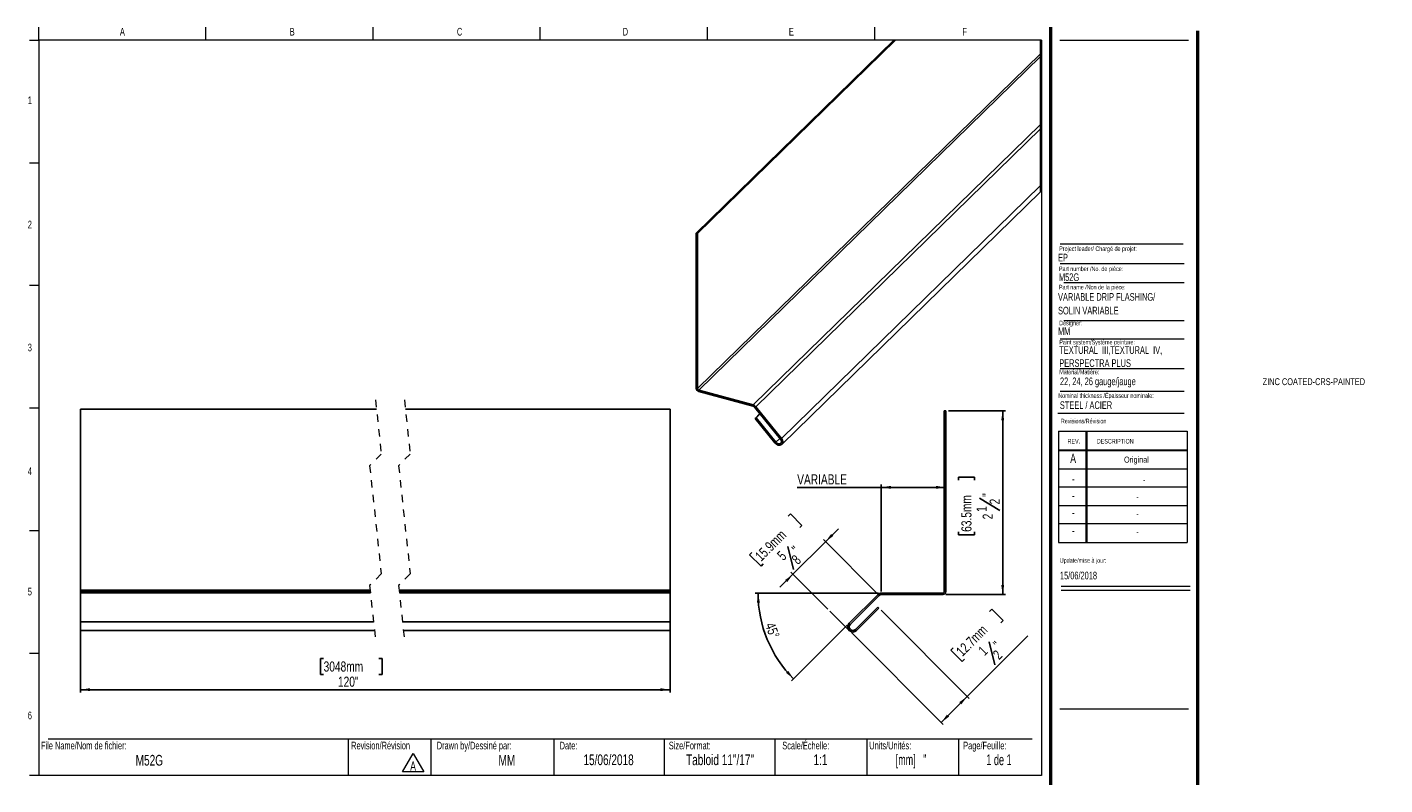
# Model space of a CAD drawing. Header units: inches. Extents: x 0.5 to 18.9, y 0.4 to 10.7.
import ezdxf

# ---------------------------------------------------------------- set-up
doc = ezdxf.new("R2010")
doc.units = ezdxf.units.IN
doc.header["$MEASUREMENT"] = 0
doc.linetypes.add('HIDDEN', pattern=[0.075, 0.05, -0.025])
doc.layers.add('FORMAT', color=7, linetype='Continuous')
doc.styles.add('SLDTEXTSTYLE0', font='TXT', dxfattribs={"width": 0.7})
doc.styles.add('SLDTEXTSTYLE1', font='TXT', dxfattribs={"width": 0.633333})
doc.styles.add('SLDTEXTSTYLE2', font='TXT', dxfattribs={"width": 0.625})
doc.styles.add('SLDTEXTSTYLE3', font='TXT', dxfattribs={"width": 0.75})
doc.dimstyles.new('SLDDIMSTYLE0', dxfattribs={"dimtxt": 0.137795, "dimasz": 0.13, "dimexe": 0, "dimexo": 0.0625, "dimgap": 0.034449, "dimtad": 1, "dimdec": 6, "dimrnd": 1e-09, "dimzin": 12, "dimdsep": 46, "dimlunit": 5, "dimtxsty": 'SLDTEXTSTYLE3', "dimsah": 1, "dimcen": 0.09, "dimadec": 0, "dimazin": 3, "dimtfac": 1, "dimtmove": 0, "dimatfit": 0, "dimfxl": 1, "dimfrac": 2, "dimtolj": 1, "dimtzin": 12, "dimarcsym": 0})
doc.dimstyles.new('SLDDIMSTYLE1', dxfattribs={"dimtxt": 0.137795, "dimasz": 0.13, "dimexe": 0, "dimexo": 0.0625, "dimgap": 0.034449, "dimtad": 1, "dimdec": 6, "dimrnd": 1e-09, "dimzin": 12, "dimdsep": 46, "dimlunit": 5, "dimtxsty": 'SLDTEXTSTYLE3', "dimsah": 1, "dimcen": 0.09, "dimadec": 0, "dimazin": 3, "dimtfac": 1, "dimtofl": 0, "dimtmove": 0, "dimatfit": 3, "dimfxl": 1, "dimfrac": 2, "dimtolj": 1, "dimtzin": 12, "dimarcsym": 0})
doc.dimstyles.new('SLDDIMSTYLE2', dxfattribs={"dimtxt": 0.137795, "dimasz": 0.13, "dimexe": 0, "dimexo": 0.0625, "dimgap": 0.034449, "dimtad": 1, "dimrnd": 1e-09, "dimzin": 12, "dimdsep": 46, "dimlunit": 5, "dimtxsty": 'SLDTEXTSTYLE3', "dimsah": 1, "dimcen": 0.09, "dimadec": 0, "dimazin": 3, "dimtfac": 1, "dimtofl": 0, "dimtmove": 0, "dimatfit": 3, "dimfxl": 1, "dimfrac": 2, "dimtolj": 1, "dimtzin": 12, "dimarcsym": 0})
doc.dimstyles.new('SLDDIMSTYLE3', dxfattribs={"dimtxt": 0.137795, "dimasz": 0.13, "dimexe": 0, "dimexo": 0.0625, "dimgap": 0.034449, "dimtad": 1, "dimdec": 4, "dimzin": 12, "dimdsep": 46, "dimlunit": 5, "dimtxsty": 'SLDTEXTSTYLE3', "dimsah": 1, "dimcen": 0.09, "dimazin": 3, "dimtfac": 1, "dimtofl": 0, "dimtmove": 0, "dimatfit": 3, "dimfxl": 1, "dimfrac": 2, "dimtolj": 1, "dimtzin": 12, "dimarcsym": 0})

# ---------------------------------------------------------------- blocks, each defined once
blk = doc.blocks.new('SW_NOTE_0')
at = {"color": 0, "linetype": 'Continuous', "lineweight": 0}
for p, q in [((-0.097, 0.017), (0.049, 0.27)), ((0.049, 0.27), (0.195, 0.017)), ((0.195, 0.017), (-0.097, 0.017))]:
    blk.add_line(p, q, dxfattribs=at)
at = {"color": 0, "linetype": 'Continuous', "lineweight": 0, "insert": (0.049, 0.161), "char_height": 0.125, "attachment_point": 2, "style": 'SLDTEXTSTYLE0'}
blk.add_mtext('A', dxfattribs=at)
blk = doc.blocks.new('SW_NOTE_1')
at = {"layer": 'FORMAT', "color": 0, "char_height": 0.10417, "attachment_point": 1, "style": 'SLDTEXTSTYLE0'}
for s, insert in [('TEXTURAL  III,TEXTURAL  IV,', (0, 0.134)), ('PERSPECTRA PLUS', (0, -0.044))]:
    blk.add_mtext(s, dxfattribs=dict(at, insert=insert))
blk = doc.blocks.new('_D')
at = {"layer": 'FORMAT'}
for p, q in [((10.811, 4.045), (10.841, 4.075)), ((10.841, 4.075), (10.995, 3.92)), ((10.995, 3.92), (10.966, 3.89)), ((11.317, 3.698), (10.875, 3.256)), ((12.047, 2.967), (11.289, 3.726)), ((11.317, 3.698), (11.493, 3.875)), ((10.316, 3.549), (10.286, 3.52)), ((10.286, 3.52), (10.441, 3.365)), ((10.805, 3.633), (10.883, 3.321)), ((10.441, 3.365), (10.47, 3.395)), ((10.875, 3.256), (10.698, 3.079)), ((11.349, 2.781), (10.847, 3.284))]:
    blk.add_line(p, q, dxfattribs=at)
for points in [[(11.317, 3.698), (11.423, 3.776), (11.394, 3.804)], [(10.875, 3.256), (10.769, 3.178), (10.797, 3.15)]]:
    blk.add_solid(points, dxfattribs=at)
at = {"layer": 'FORMAT', "attachment_point": 1, "rotation": 45, "style": 'SLDTEXTSTYLE3'}
for s, insert, char_height in [('15.9mm', (10.345, 3.52), 0.1378), ('5', (10.646, 3.53), 0.138), ('"', (10.847, 3.617), 0.138), ('8', (10.844, 3.476), 0.138)]:
    blk.add_mtext(s, dxfattribs=dict(at, insert=insert, char_height=char_height))
blk = doc.blocks.new('_D_1')
at = {"layer": 'FORMAT'}
for p, q in [((13.546, 2.75), (13.576, 2.78)), ((13.576, 2.78), (13.73, 2.625)), ((12.071, 2.767), (13.271, 1.567)), ((13.73, 2.625), (13.701, 2.596)), ((11.668, 2.463), (12.917, 1.213)), ((13.243, 1.595), (14.068, 2.419)), ((13.05, 2.255), (13.021, 2.225)), ((13.021, 2.225), (13.175, 2.07)), ((13.54, 2.338), (13.618, 2.026)), ((13.175, 2.07), (13.205, 2.1)), ((12.89, 1.241), (13.243, 1.595))]:
    blk.add_line(p, q, dxfattribs=at)
for points in [[(13.243, 1.595), (13.137, 1.517), (13.165, 1.489)], [(12.89, 1.241), (12.996, 1.319), (12.967, 1.347)]]:
    blk.add_solid(points, dxfattribs=at)
at = {"layer": 'FORMAT', "attachment_point": 1, "rotation": 45, "style": 'SLDTEXTSTYLE3'}
for s, insert, char_height in [('12.7mm', (13.08, 2.226), 0.1378), ('1', (13.381, 2.236), 0.138), ('"', (13.582, 2.323), 0.138), ('2', (13.579, 2.182), 0.138)]:
    blk.add_mtext(s, dxfattribs=dict(at, insert=insert, char_height=char_height))
blk = doc.blocks.new('_D_2')
at = {"layer": 'FORMAT'}
for p, q in [((12.989, 5.479), (13.764, 5.479)), ((13.725, 5.479), (13.725, 2.979)), ((13.122, 4.533), (13.122, 4.575)), ((13.122, 4.575), (13.34, 4.575)), ((13.34, 4.575), (13.34, 4.533)), ((13.409, 4.288), (13.684, 4.123)), ((13.122, 3.832), (13.122, 3.791)), ((13.122, 3.791), (13.34, 3.791)), ((13.34, 3.791), (13.34, 3.832)), ((12.95, 2.979), (13.764, 2.979))]:
    blk.add_line(p, q, dxfattribs=at)
for points in [[(13.725, 5.479), (13.705, 5.349), (13.745, 5.349)], [(13.725, 2.979), (13.745, 3.109), (13.705, 3.109)]]:
    blk.add_solid(points, dxfattribs=at)
at = {"layer": 'FORMAT', "attachment_point": 1, "rotation": 90, "style": 'SLDTEXTSTYLE3'}
for s, insert, char_height in [('63.5mm', (13.163, 3.832), 0.1378), ('"', (13.449, 4.307), 0.138), ('2', (13.547, 4.205), 0.138), ('1', (13.369, 4.104), 0.138), ('2', (13.452, 4.002), 0.138)]:
    blk.add_mtext(s, dxfattribs=dict(at, insert=insert, char_height=char_height))
blk = doc.blocks.new('_D_3')
at = {"layer": 'FORMAT'}
for p, q in [((12.075, 4.437), (10.932, 4.437)), ((12.075, 3.019), (12.075, 4.476)), ((12.95, 4.437), (12.075, 4.437))]:
    blk.add_line(p, q, dxfattribs=at)
for points in [[(12.075, 4.437), (12.205, 4.417), (12.205, 4.457)], [(12.95, 4.437), (12.82, 4.457), (12.82, 4.417)]]:
    blk.add_solid(points, dxfattribs=at)
at = {"layer": 'FORMAT', "insert": (10.932, 4.614), "char_height": 0.1378, "attachment_point": 1, "style": 'SLDTEXTSTYLE3'}
blk.add_mtext('VARIABLE', dxfattribs=at)
blk = doc.blocks.new('_D_4')
at = {"layer": 'FORMAT'}
for p, q in [((12.036, 2.999), (10.361, 2.999)), ((11.612, 2.562), (10.856, 1.805))]:
    blk.add_line(p, q, dxfattribs=at)
blk.add_arc((12.05, 2.999), 1.65, 180, 225, dxfattribs=at)
for points in [[(10.4, 2.999), (10.385, 2.869), (10.425, 2.87)], [(10.884, 1.833), (10.81, 1.942), (10.781, 1.915)]]:
    blk.add_solid(points, dxfattribs=at)
at = {"layer": 'FORMAT', "insert": (10.623, 2.613), "char_height": 0.1378, "attachment_point": 1, "rotation": 290.5076, "style": 'SLDTEXTSTYLE3'}
blk.add_mtext('45°', dxfattribs=at)
blk = doc.blocks.new('_D_5')
at = {"layer": 'FORMAT'}
for p, q in [((1.191, 2.949), (1.191, 1.647)), ((9.204, 2.949), (9.204, 1.647)), ((4.496, 2.111), (4.454, 2.111)), ((4.454, 2.111), (4.454, 1.892)), ((5.248, 2.111), (5.29, 2.111)), ((5.29, 2.111), (5.29, 1.892)), ((4.454, 1.892), (4.496, 1.892)), ((5.29, 1.892), (5.248, 1.892)), ((1.191, 1.686), (9.204, 1.686))]:
    blk.add_line(p, q, dxfattribs=at)
for points in [[(1.191, 1.686), (1.321, 1.666), (1.321, 1.706)], [(9.204, 1.686), (9.074, 1.706), (9.074, 1.666)]]:
    blk.add_solid(points, dxfattribs=at)
at = {"layer": 'FORMAT', "char_height": 0.1378, "attachment_point": 1, "style": 'SLDTEXTSTYLE3'}
for s, insert in [('3048mm', (4.496, 2.07)), ('120"', (4.691, 1.864))]:
    blk.add_mtext(s, dxfattribs=dict(at, insert=insert))

msp = doc.modelspace()

# ---------------------------------------------------------------- linework, layer by layer
at = {"color": 7, "linetype": 'Continuous', "lineweight": 18}
for p, q in [((0.6262516, 10.5170732), (0.6262516, 10.6939449)), ((2.8970849, 10.5170732), (2.8970849, 10.6939449)), ((5.1679183, 10.5170732), (5.1679183, 10.6939449)), ((7.4387516, 10.5170732), (7.4387516, 10.6939449)), ((9.7095849, 10.6939449), (9.7095849, 10.5170732)), ((11.9804183, 10.6939449), (11.9804183, 10.5170732)), ((0.5012516, 10.5170732), (0.6262516, 10.5170732)), ((14.2512516, 10.5170732), (0.6262516, 10.5170732)), ((0.6262516, 10.5170732), (0.6262516, 0.5170732)), ((14.2512516, 10.5170732), (14.2512516, 0.5170732)), ((14.5012516, 10.5170732), (16.2512516, 10.5170732)), ((0.5012516, 8.8504065), (0.6262516, 8.8504065)), ((14.5052809, 7.4796461), (16.192868, 7.4796461)), ((14.5578273, 7.2228331), (16.192868, 7.2228331)), ((0.5012516, 7.1837398), (0.6262516, 7.1837398)), ((14.5578273, 6.7072972), (16.192868, 6.7072972)), ((14.5052809, 6.4574028), (16.192868, 6.4574028)), ((14.5052809, 6.0531641), (16.192868, 6.0531641)), ((14.5052809, 5.7453132), (16.192868, 5.7453132)), ((0.5012516, 5.5170732), (0.6262516, 5.5170732)), ((14.4754278, 5.446808), (16.192868, 5.446808)), ((14.4811999, 5.1987495), (16.2311999, 5.1987495)), ((14.4811999, 5.1987495), (14.4811999, 3.6887495)), ((14.8561999, 5.1987495), (14.8561999, 3.6887495)), ((14.8661999, 5.1987495), (14.8661999, 3.6887495)), ((16.2311999, 5.1987495), (16.2311999, 3.6887495)), ((14.4811999, 4.9487495), (16.2311999, 4.9487495)), ((14.4811999, 4.9387495), (16.2311999, 4.9387495)), ((14.4811999, 4.6887495), (16.2311999, 4.6887495)), ((16.2311999, 4.4387495), (14.4811999, 4.4387495)), ((14.4811999, 4.1887495), (16.2311999, 4.1887495)), ((16.2311999, 3.9387495), (14.4811999, 3.9387495)), ((0.5012516, 3.8504065), (0.6262516, 3.8504065)), ((14.4811999, 3.6887495), (16.2311999, 3.6887495)), ((14.5215385, 3.094666), (16.2715385, 3.094666)), ((14.5215385, 3.0386495), (16.2715385, 3.0386495)), ((0.5012516, 2.1837398), (0.6262516, 2.1837398)), ((0.7512516, 1.0170732), (14.1262516, 1.0170732)), ((4.8316802, 1.0170732), (4.8316802, 0.5170732)), ((5.9539324, 1.0170732), (5.9539324, 0.5170732)), ((7.6262516, 1.0170732), (7.6262516, 0.5170732)), ((9.1262516, 1.0170732), (9.1262516, 0.5170732)), ((10.6262516, 1.0170732), (10.6262516, 0.5170732)), ((11.8762516, 1.0170732), (11.8762516, 0.5170732)), ((13.1262516, 1.0170732), (13.1262516, 0.5170732)), ((0.6262516, 0.5170732), (0.5012516, 0.5170732)), ((14.2512516, 0.5170732), (0.6262516, 0.5170732))]:
    msp.add_line(p, q, dxfattribs=at)
at = {"color": 7, "linetype": 'Continuous', "lineweight": 50}
for p, q in [((14.3762516, 10.6939449), (14.3762516, 0.3920732)), ((16.3762516, 0.3920732), (16.3762516, 10.6420732))]:
    msp.add_line(p, q, dxfattribs=at)
at = {"color": 7, "linetype": 'Continuous', "lineweight": 25}
for p, q in [((9.5588046, 7.8942407), (12.2457116, 10.5167442)), ((9.5764912, 7.8894324), (12.2683238, 10.5167442)), ((9.5764912, 5.7802611), (14.2397169, 10.331714)), ((9.593624, 5.7590029), (14.2397169, 10.2937313)), ((10.33267, 5.5581446), (14.2397169, 9.3715418)), ((10.3701928, 5.5328854), (14.2397169, 9.3096609)), ((10.7172772, 5.1021644), (14.2397169, 8.5401744)), ((10.7223952, 5.0215385), (14.2397169, 8.4545525)), ((9.5588046, 7.8942407), (9.5588046, 5.7850693)), ((9.5588046, 7.8942407), (9.5764912, 7.8894324)), ((9.5764912, 7.8894324), (9.5764912, 5.7802611)), ((9.593624, 5.7590029), (10.33267, 5.5581446)), ((9.593624, 5.7418583), (10.33267, 5.5410024)), ((1.1911548, 5.5003366), (5.2136939, 5.5003366)), ((1.1911548, 5.5003366), (1.1911548, 3.0397067)), ((5.6073966, 5.5003366), (9.203617, 5.5003366)), ((9.203617, 5.5003366), (9.203617, 3.0397067)), ((10.3576852, 5.5241606), (10.7047696, 5.0934419)), ((10.3608109, 5.3748157), (10.4264253, 5.4388555)), ((10.3608109, 5.3748157), (10.3733185, 5.3835382)), ((10.6297241, 5.0411025), (10.3608109, 5.3748157)), ((10.3701928, 5.5328854), (10.7172772, 5.1021644)), ((10.3733185, 5.3835382), (10.4279975, 5.4369055)), ((10.6422317, 5.0498273), (10.3733185, 5.3835382)), ((12.9500454, 5.4794099), (12.9300454, 5.4794099)), ((12.9300454, 5.4794099), (12.9300454, 3.0187799)), ((12.9500454, 5.4794099), (12.9500454, 3.0187799)), ((1.1911548, 3.0397067), (5.1282434, 3.0397067)), ((1.1911548, 3.0397067), (1.1911548, 3.0203366)), ((1.1911548, 3.0203366), (5.1303131, 3.0203366)), ((1.1911548, 3.0203366), (1.1911548, 3.0027631)), ((1.1911548, 3.0027631), (5.1321951, 3.0027631)), ((1.1911548, 3.0027631), (1.1911548, 2.6103188)), ((5.521946, 3.0397067), (9.203617, 3.0397067)), ((5.5240158, 3.0203366), (9.203617, 3.0203366)), ((5.5258978, 3.0027631), (9.203617, 3.0027631)), ((9.203617, 3.0397067), (9.203617, 3.0203366)), ((9.203617, 3.0203366), (9.203617, 3.0027631)), ((9.203617, 3.0027631), (9.203617, 2.6103188)), ((12.032619, 2.9818363), (11.6401747, 2.589392)), ((12.0467611, 2.9676941), (11.6543168, 2.5752499)), ((12.9106753, 2.9994099), (12.0750454, 2.9994099)), ((12.9106753, 2.9794099), (12.0750454, 2.9794099)), ((11.7250275, 2.5045392), (12.0290834, 2.8085951)), ((11.7391697, 2.490397), (12.0432256, 2.794453)), ((12.0432256, 2.794453), (12.0290834, 2.8085951)), ((1.1911548, 2.6103188), (1.1911548, 2.4908213)), ((1.1911548, 2.6103188), (5.1741718, 2.6103188)), ((5.5678744, 2.6103188), (9.203617, 2.6103188)), ((9.203617, 2.6103188), (9.203617, 2.4908213)), ((1.1911548, 2.4908213), (5.1869563, 2.4908213)), ((5.5806542, 2.4908213), (9.203617, 2.4908213))]:
    msp.add_line(p, q, dxfattribs=at)
at = {"color": 7, "linetype": 'HIDDEN', "lineweight": 18}
for p, q in [((5.2003245, 5.6253366), (5.2790647, 4.889198)), ((5.5940253, 5.6253366), (5.6727655, 4.889198)), ((5.2790647, 4.889198), (5.1215844, 4.7317176)), ((5.6727655, 4.889198), (5.5152852, 4.7317176)), ((5.1215844, 4.7317176), (5.2790647, 3.2594403)), ((5.5152852, 4.7317176), (5.6727655, 3.2594403)), ((5.2790647, 3.2594403), (5.1215844, 3.10196)), ((5.6727655, 3.2594403), (5.5152852, 3.10196)), ((5.1215844, 3.10196), (5.2003245, 2.3658213)), ((5.5152852, 3.10196), (5.5940253, 2.3658213))]:
    msp.add_line(p, q, dxfattribs=at)
at = {"color": 8, "linetype": 'Continuous', "lineweight": 25}
msp.add_line((10.6422317, 5.0498273), (10.6969107, 5.1031945), dxfattribs=at)
at = {"color": 7, "linetype": 'Continuous', "lineweight": 18, "flags": 128}
msp.add_lwpolyline([(14.2397169, 8.4545525), (14.2397169, 8.5401744), (14.2397169, 9.3096609), (14.2397169, 9.3715418), (14.2397169, 10.2937313), (14.2397169, 10.331714), (14.2397169, 10.5167442), (12.2683238, 10.5167442), (12.2457116, 10.5167442)], dxfattribs=at)
at = {"color": 7, "linetype": 'Continuous', "lineweight": 25, "flags": 128}
for points in [[(10.7172772, 5.1021644), (10.7306976, 5.07905), (10.7354097, 5.0548068), (10.7306976, 5.0331262), (10.7172772, 5.0173075), (10.6971923, 5.0097607), (10.6735006, 5.011631), (10.649809, 5.0226391), (10.6297241, 5.0411025)], [(10.7047696, 5.0934419), (10.7143556, 5.0769309), (10.7177207, 5.0596151), (10.7143556, 5.0441296), (10.7047696, 5.0328305), (10.6904222, 5.027438), (10.6735006, 5.0287756), (10.656579, 5.0366368), (10.6422317, 5.0498273)]]:
    msp.add_lwpolyline(points, dxfattribs=at)
at = {"color": 7, "linetype": 'Continuous', "lineweight": 25}
for centre, radius, start, end in [((9.6065342, 5.7878956), 0.0478132, 183.38871961, 254.33501016), ((9.5999782, 5.7816571), 0.0235285, 183.40148522, 254.33189517), ((10.3118964, 5.4867855), 0.0743213, 38.33641139, 73.76901679), ((10.3188201, 5.4934327), 0.0495449, 38.33093155, 73.7670995), ((12.0750454, 2.9394099), 0.06, 90, 135), ((12.0750454, 2.9394099), 0.04, 90, 135), ((12.9106753, 3.0187799), 0.0393701, 270, 0), ((12.9106753, 3.0187799), 0.0193701, 270, 0), ((11.6896722, 2.5398945), 0.07, 135, 315), ((11.6896722, 2.5398945), 0.05, 135, 315)]:
    msp.add_arc(centre, radius, start, end, dxfattribs=at)
at = {"layer": 'FORMAT', "color": 250, "lineweight": 18, "true_color": 0x454545}
msp.add_line((14.5052809, 7.7477891), (16.1756542, 7.7477891), dxfattribs=at)
at = {"layer": 'FORMAT', "lineweight": 18}
for p, q in [((11.6401747, 2.490397), (11.3771793, 2.7533925)), ((11.6401747, 2.490397), (11.6169529, 2.5136655)), ((14.5012516, 1.4265536), (16.2512516, 1.4265536))]:
    msp.add_line(p, q, dxfattribs=at)

# ---------------------------------------------------------------- block references
at = {"color": 7, "linetype": 'Continuous', "lineweight": 0}
msp.add_blockref('SW_NOTE_0', (5.6629239, 0.5500403), dxfattribs=at)
at = {"layer": 'FORMAT'}
msp.add_blockref('SW_NOTE_1', (14.4936793, 6.2219515), dxfattribs=at)

# ---------------------------------------------------------------- texts
at = {"color": 7, "linetype": 'Continuous', "lineweight": 0}
for s, insert, char_height, attachment_point, style in [('A', (1.7614258, 10.6839024), 0.1041667, 2, 'SLDTEXTSTYLE0'), ('B', (4.0695891, 10.6839024), 0.1041667, 2, 'SLDTEXTSTYLE0'), ('C', (6.3441318, 10.6839024), 0.1041667, 2, 'SLDTEXTSTYLE0'), ('D', (8.5974733, 10.6839024), 0.1041667, 2, 'SLDTEXTSTYLE0'), ('E', (10.8526565, 10.6839024), 0.1041667, 2, 'SLDTEXTSTYLE0'), ('F', (13.2074254, 10.6839024), 0.1041667, 2, 'SLDTEXTSTYLE0'), ('1', (0.5037246, 9.7518248), 0.1041667, 2, 'SLDTEXTSTYLE0'), ('2', (0.5037246, 8.0618626), 0.1041667, 2, 'SLDTEXTSTYLE0'), ('EP', (14.4770103, 7.6126145), 0.10416667, 1, 'SLDTEXTSTYLE0'), ('Project leader/ Chargé de projet:', (14.4927736, 7.7128037), 0.0625, 1, 'SLDTEXTSTYLE0'), ('Part number /No. de pièce:', (14.4892638, 7.4395042), 0.0625, 1, 'SLDTEXTSTYLE0'), ('M52G', (14.4892638, 7.3462932), 0.10416667, 1, 'SLDTEXTSTYLE0'), ('Designer:', (14.4927736, 6.7027068), 0.0625, 1, 'SLDTEXTSTYLE0'), ('MM', (14.4770103, 6.6115619), 0.10416667, 1, 'SLDTEXTSTYLE0'), ('3', (0.5037246, 6.3910002), 0.1041667, 2, 'SLDTEXTSTYLE0'), ('Paint system/Système peinture:', (14.4936793, 6.4423393), 0.0625, 1, 'SLDTEXTSTYLE0'), ('ZINC COATED-CRS-PAINTED', (17.2579034, 5.920721), 0.09375, 1, 'SLDTEXTSTYLE0'), ('Nominal thickness /Épaisseur nominale:', (14.4802784, 5.7152135), 0.0625, 1, 'SLDTEXTSTYLE0'), ('STEEL / ACIER', (14.5019361, 5.6065758), 0.104166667, 1, 'SLDTEXTSTYLE0'), ('Revisions/Révision', (14.5156012, 5.3694188), 0.0625, 1, 'SLDTEXTSTYLE0'), ('REV.', (14.6062312, 5.0951297), 0.0625, 1, 'SLDTEXTSTYLE0'), ('DESCRIPTION', (15.0041424, 5.0951297), 0.0625, 1, 'SLDTEXTSTYLE0'), ('A', (14.6820414, 4.8942809), 0.125, 2, 'SLDTEXTSTYLE0'), ('Original', (15.5419694, 4.8554617), 0.08333333, 2, 'SLDTEXTSTYLE0'), ('4', (0.5037246, 4.7085424), 0.1041667, 2, 'SLDTEXTSTYLE0'), ('-', (14.6833579, 4.6174037), 0.125, 2, 'SLDTEXTSTYLE0'), ('-', (15.6471739, 4.5785845), 0.0833333, 2, 'SLDTEXTSTYLE0'), ('-', (14.6833579, 4.3881653), 0.125, 2, 'SLDTEXTSTYLE0'), ('-', (15.5556728, 4.3493461), 0.0833333, 2, 'SLDTEXTSTYLE0'), ('-', (14.6833579, 4.1569001), 0.125, 2, 'SLDTEXTSTYLE0'), ('-', (15.5556728, 4.118081), 0.0833333, 2, 'SLDTEXTSTYLE0'), ('-', (14.6833579, 3.9142956), 0.125, 2, 'SLDTEXTSTYLE0'), ('-', (15.5556728, 3.8754764), 0.0833333, 2, 'SLDTEXTSTYLE0'), ('Update/mise à jour:', (14.5009021, 3.4746831), 0.0625, 1, 'SLDTEXTSTYLE0'), ('15/06/2018', (14.5029298, 3.2903145), 0.10416667, 1, 'SLDTEXTSTYLE0'), ('5', (0.5037246, 3.0715769), 0.1041667, 2, 'SLDTEXTSTYLE0'), ('6', (0.5037246, 1.3878409), 0.1041667, 2, 'SLDTEXTSTYLE0'), ('File Name/Nom de fichier:', (0.6549319, 0.9786785), 0.104166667, 1, 'SLDTEXTSTYLE0'), ('Revision/Révision', (4.8700984, 0.9786785), 0.104166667, 1, 'SLDTEXTSTYLE0'), ('Drawn by/Dessiné par:', (6.0332993, 0.9786785), 0.104166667, 1, 'SLDTEXTSTYLE0'), ('Date:', (7.7035091, 0.9786785), 0.10416667, 1, 'SLDTEXTSTYLE0'), ('Size/Format:', (9.1875093, 0.9786785), 0.104166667, 1, 'SLDTEXTSTYLE0'), ('Scale/Échelle:', (10.7293877, 0.9786785), 0.104166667, 1, 'SLDTEXTSTYLE0'), ('Units/Unités:', (11.9111167, 0.9786785), 0.104166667, 1, 'SLDTEXTSTYLE0'), ('Page/Feuille:', (13.1879976, 0.9786785), 0.104166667, 1, 'SLDTEXTSTYLE0'), ('M52G', (2.1277234, 0.7993968), 0.14583333, 2, 'SLDTEXTSTYLE0'), ('MM', (6.9863934, 0.7993968), 0.14583333, 2, 'SLDTEXTSTYLE0'), ('15/06/2018', (8.3687858, 0.805962), 0.14583333, 2, 'SLDTEXTSTYLE0'), ('Tabloid 11"/17"', (9.8831067, 0.805962), 0.145833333, 2, 'SLDTEXTSTYLE0'), ('1:1', (11.2474421, 0.805962), 0.14583333, 2, 'SLDTEXTSTYLE0'), ('[mm]   "', (12.4789981, 0.805962), 0.14583333, 2, 'SLDTEXTSTYLE2'), ('1 de 1', (13.6742198, 0.805962), 0.14583333, 2, 'SLDTEXTSTYLE1')]:
    msp.add_mtext(s, dxfattribs=dict(at, insert=insert, char_height=char_height, attachment_point=attachment_point, style=style))
at = {"layer": 'FORMAT', "attachment_point": 1, "style": 'SLDTEXTSTYLE0'}
for s, insert, char_height in [('Part name /Non de la pièce:', (14.4892638, 7.1904184), 0.0625), ('VARIABLE DRIP FLASHING/', (14.4770103, 7.0784856), 0.104166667), ('SOLIN VARIABLE', (14.4770103, 6.8922265), 0.104166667), ('Material/Matière:', (14.4936793, 6.0368173), 0.0625), ('22, 24, 26 gauge/jauge', (14.503118, 5.9304258), 0.104166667)]:
    msp.add_mtext(s, dxfattribs=dict(at, insert=insert, char_height=char_height))

# ---------------------------------------------------------------- dimensions: what is measured, and where the dimension line sits
at = {"layer": 'FORMAT'}
dim = msp.add_linear_dim(base=(12.0750454, 4.4368633), p1=(12.9500454, 5.4794099), p2=(12.0750454, 2.9794099), text='VARIABLE', dimstyle='SLDDIMSTYLE2', dxfattribs=at)
dim.commit()
dim.dimension.update_dxf_attribs({"geometry": '_D_3', "text_midpoint": (11.3535733, 4.4368633), "dimtype": 160})
for base, p1, p2, angle, dimstyle, picture, middle in [((13.7246983, 2.9794099), (12.9500454, 5.4794099), (12.9106753, 2.9794099), 90, 'SLDDIMSTYLE1', '_D_2', (13.7246983, 4.1829115)), ((10.8747613, 3.2558104), (12.0750454, 2.9394099), (11.3771793, 2.7533925), 45, 'SLDDIMSTYLE0', '_D', (10.9897509, 3.3708)), ((13.2430916, 1.594587), (11.6401747, 2.490397), (12.0432256, 2.794453), 45, 'SLDDIMSTYLE1', '_D_1', (13.7246983, 2.0761937))]:
    dim = msp.add_linear_dim(base=base, p1=p1, p2=p2, angle=angle, dimstyle=dimstyle, dxfattribs=at)
    dim.commit()
    dim.dimension.update_dxf_attribs({"geometry": picture, "text_midpoint": middle, "dimtype": 160})
dim = msp.add_linear_dim(base=(9.2036151, 1.6860711), p1=(1.1911567, 2.9886209), p2=(9.2036151, 2.9886209), angle=0, text='120"', dimstyle='SLDDIMSTYLE2', dxfattribs=at)
dim.commit()
dim.dimension.update_dxf_attribs({"geometry": '_D_5', "text_midpoint": (4.8719975, 1.6860711), "dimtype": 160})
dim = msp.add_angular_dim_2l(base=(10.5259128, 2.3680325), line1=((12.0750454, 2.9994099), (12.9106753, 2.9994099)), line2=((11.6401747, 2.589392), (12.032619, 2.9818363)), dimstyle='SLDDIMSTYLE3', dxfattribs=at)
dim.commit()
dim.dimension.update_dxf_attribs({"geometry": '_D_4', "text_midpoint": (10.5048836, 2.4214078), "dimtype": 162})

doc.saveas('drawing.dxf')
